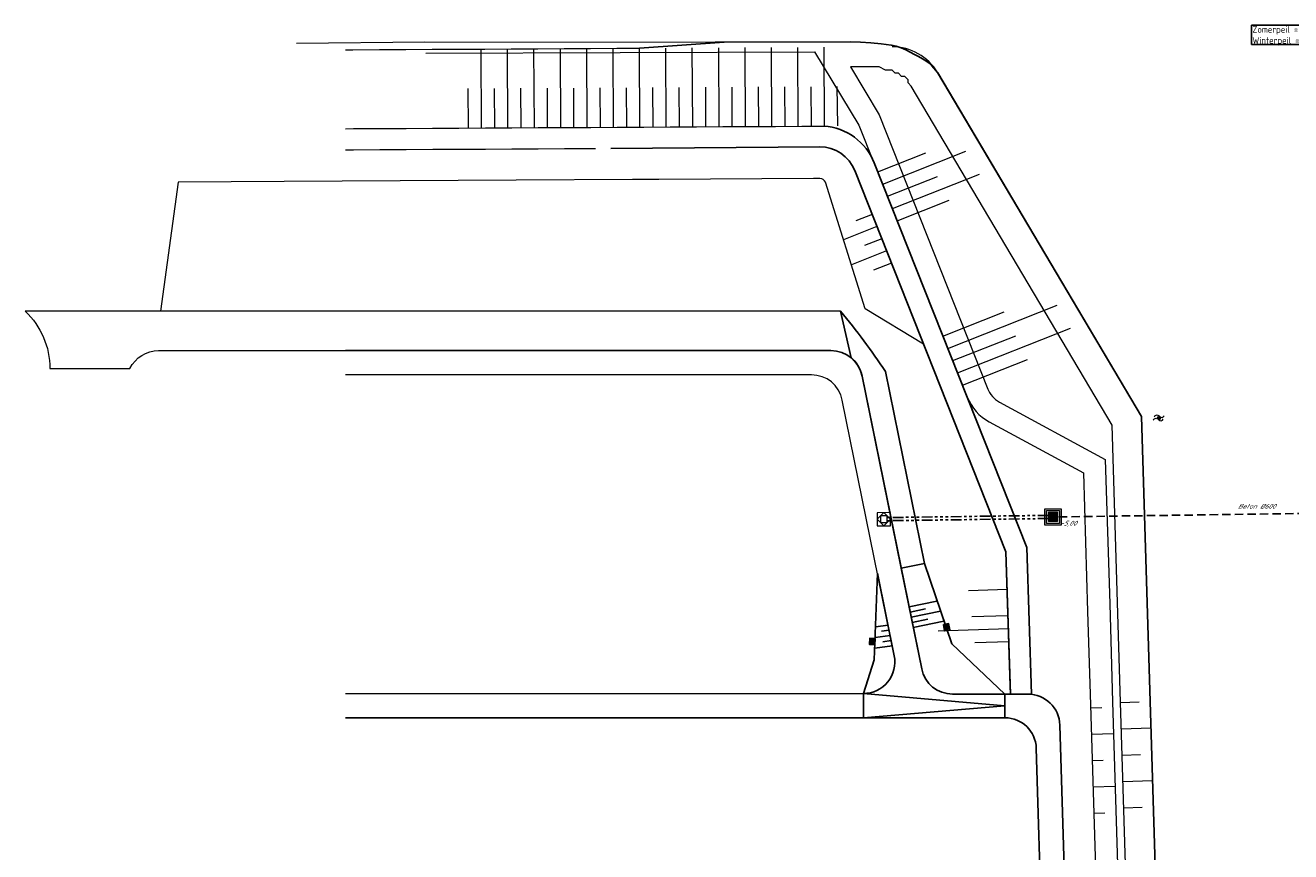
# Model space of a CAD drawing. Header units: metres. Extents: x 239845 to 242720, y 580286 to 584200.
# Tile 57 of 113: x 239869 to 240109, y 583801 to 583957. Entities that reach past the tile are written whole.
import ezdxf

# ---------------------------------------------------------------- set-up
doc = ezdxf.new("R2010")
doc.units = ezdxf.units.M
doc.linetypes.add('gem riolering', pattern=[5.5, 2, -0.5, 0.5, -0.5, 0.5, -0.5, 0.5, -0.5])
doc.linetypes.add('HIDDEN', pattern=[9.525, 6.35, -3.175])
for name, color, linetype, lineweight in [('06 Bestaand - wiepen', 6, 'MUUR', 30), ('B-WE-RI-HWA_RIOOLPUT_INSPECTIEPUT_BETON-G', 251, 'Continuous', 18), ('B-WE-RI-HWA_RIOOLPUT_INSPECTIEPUT_BETON-G @ 0.2', 251, 'Continuous', 18), ('B-WE-RI-HWA_RIOOLPUT_INSPECTIEPUT_BETON-G @ 0.5', 251, 'Continuous', 18), ('B-WE-WH-DUIKER-G', 251, 'HIDDEN', 25), ('WG-alg-arcering red', 1, 'Continuous', 0), ('X-XX-AL-WATERPEIL-T25', 7, 'Continuous', 25)]:
    doc.layers.add(name, color=color, linetype=linetype, lineweight=lineweight)
for name, color, linetype, lineweight, true_color in [('08 DO Civiel - riolering DWA putten', 9, 'Continuous', 0, 0x808080), ('B-WE-OG-TOPOGRAFIE-S', 9, 'Continuous', 9, 0x808080), ('B-WE-OG-TOPOGRAFIE-S @ 0.2', 9, 'Continuous', 9, 0x808080), ('B-WE-OG-TOPOGRAFIE-S @ 0.5', 9, 'Continuous', 9, 0x808080), ('GBKN', 9, 'Continuous', 0, 0x808080), ('Meerstad  taludlijn-arcering', 9, 'Continuous', 0, 0x808080), ('X-XX-AL-T18-BOB', 9, 'Continuous', 18, 0x808080)]:
    doc.layers.add(name, color=color, linetype=linetype, lineweight=lineweight, true_color=true_color)
for name, color, linetype in [('Meerstad  taludlijn-bodem', 8, 'Continuous'), ('Meerstad  taludlijn-kruin', 8, 'Continuous'), ('WG-bs-ri-duiker', 252, 'gem riolering'), ('WG-nw-vh-materiaalscheiding', 7, 'Continuous'), ('WG-nw-wh-straatkolk', 7, 'Continuous')]:
    doc.layers.add(name, color=color, linetype=linetype)
doc.styles.add('NLCS-ISO-ANNOTATIVE-T25', font='NLCS-ISO.ttf', dxfattribs={"height": 2.5})
doc.styles.add('NLCS-ISO-ANNOTATIVE-T25-BOB', font='NLCS-ISO.ttf', dxfattribs={"oblique": 30, "height": 2.5})
doc.linetypes.add('MUUR', pattern='A,8,-1,[206,StagLIN,S=0,R=0,X=0,Y=0],-1', length=10)

# ---------------------------------------------------------------- blocks, each defined once
blk = doc.blocks.new('SOG-TOPOGRAFIE_WATER-SO')
at = {"flags": 128}
for points in [[(-1.91, 0.46), (-1.82, 0.6, -0.538831), (0.18, 0.63, 0.605168), (1.86, 0.83, -4.035705)], [(-2.28, -0.81), (-2.19, -0.67, -0.538831), (-0.18, -0.63, 0.605168), (1.49, -0.44, -4.035705)]]:
    blk.add_lwpolyline(points, format="xyb", dxfattribs=at)
blk = doc.blocks.new('*U57')
at = {"layer": 'B-WE-OG-TOPOGRAFIE-S @ 0.2', "xscale": 0.2, "yscale": 0.2, "zscale": 0.2}
blk.add_blockref('SOG-TOPOGRAFIE_WATER-SO', (240084.14, 583882.8), dxfattribs=at)
at = {"layer": 'B-WE-OG-TOPOGRAFIE-S @ 0.5', "xscale": 0.5, "yscale": 0.5, "zscale": 0.5}
blk.add_blockref('SOG-TOPOGRAFIE_WATER-SO', (240084.14, 583882.8), dxfattribs=at)
blk = doc.blocks.new('B-SRI-PUT_1000x1000-SO')
at = {"lineweight": 0}
h = blk.add_hatch(dxfattribs=at)
h.set_pattern_fill('ANSI31', color=256, scale=0.125, angle=90)
edge = h.paths.add_edge_path()
edge.add_arc((0, 0), 1.75, 45, 180)
edge.add_arc((0, 0), 1.75, 180, 225)
edge.add_arc((0, 0), 1.75, 225, 405)
blk.add_lwpolyline([(3.1, 3.1), (3.1, -3.1), (-3.1, -3.1), (-3.1, 3.1)], close=True)
for points in [[(2.5, 2.5), (2.5, -2.5), (-2.5, -2.5), (-2.5, 2.5)], [(1.75, 1.75), (1.75, -1.75), (-1.75, -1.75), (-1.75, 1.75)]]:
    blk.add_lwpolyline(points, close=True, dxfattribs=at)
blk.add_circle((0, 0), 1.75, dxfattribs=at)
blk = doc.blocks.new('*U157')
at = {"layer": 'B-WE-RI-HWA_RIOOLPUT_INSPECTIEPUT_BETON-G @ 0.2', "xscale": 0.2, "yscale": 0.2, "zscale": 0.2}
blk.add_blockref('B-SRI-PUT_1000x1000-SO', (240064.01, 583864.05), dxfattribs=at)
at = {"layer": 'B-WE-RI-HWA_RIOOLPUT_INSPECTIEPUT_BETON-G @ 0.5', "xscale": 0.5, "yscale": 0.5, "zscale": 0.5}
blk.add_blockref('B-SRI-PUT_1000x1000-SO', (240064.01, 583864.05), dxfattribs=at)
blk = doc.blocks.new('BRM Kolk-flat-2-flat-1')
at = {"layer": 'WG-nw-wh-straatkolk', "color": 7}
for p, q in [((-0.37, 0.33), (0.21, 0.45)), ((-0.21, -0.45), (-0.37, 0.33)), ((0.21, 0.45), (0.37, -0.33)), ((0.37, -0.33), (-0.21, -0.45))]:
    blk.add_line(p, q, dxfattribs=at)
blk.add_lwpolyline([(-0.61, 0.49), (0.37, 0.69), (0.61, -0.49), (-0.37, -0.69)], close=True, dxfattribs=at)
blk.add_solid([(-0.37, 0.33), (0.21, 0.45), (-0.21, -0.45), (0.37, -0.33)], dxfattribs=at)
blk = doc.blocks.new('BRM Kolk-flat-1-flat-1')
at = {"layer": 'WG-nw-wh-straatkolk', "color": 7}
for p, q in [((-0.28, 0.41), (-0.31, -0.39)), ((0.31, 0.39), (-0.28, 0.41)), ((0.28, -0.41), (0.31, 0.39)), ((-0.31, -0.39), (0.28, -0.41))]:
    blk.add_line(p, q, dxfattribs=at)
blk.add_lwpolyline([(0.52, 0.58), (-0.48, 0.62), (-0.52, -0.58), (0.48, -0.62)], close=True, dxfattribs=at)
blk.add_solid([(0.31, 0.39), (-0.28, 0.41), (0.28, -0.41), (-0.31, -0.39)], dxfattribs=at)

msp = doc.modelspace()

# ---------------------------------------------------------------- linework, layer by layer
at = {"layer": '08 DO Civiel - riolering DWA putten'}
for p, q in [((240033.19, 583864.88), (240030.69, 583864.85)), ((240030.69, 583864.85), (240030.72, 583862.35)), ((240031.94, 583864.87), (240030.71, 583863.6)), ((240030.71, 583863.6), (240031.97, 583862.37)), ((240032.57, 583864.25), (240031.32, 583864.23)), ((240031.32, 583864.23), (240031.34, 583862.98)), ((240031.34, 583862.98), (240032.59, 583863)), ((240033.21, 583863.63), (240031.94, 583864.87)), ((240031.97, 583862.37), (240033.21, 583863.63)), ((240032.59, 583863), (240032.57, 583864.25)), ((240033.22, 583862.38), (240033.19, 583864.88)), ((240030.72, 583862.35), (240033.22, 583862.38))]:
    msp.add_line(p, q, dxfattribs=at)
at = {"layer": 'GBKN'}
for p, q in [((239955.74, 583937.8), (239955.66, 583952.76)), ((239960.74, 583937.83), (239960.66, 583952.79)), ((239965.74, 583937.85), (239965.66, 583952.81)), ((239970.74, 583937.88), (239970.66, 583952.84)), ((239975.74, 583937.91), (239975.66, 583952.87)), ((239980.74, 583937.93), (239980.66, 583952.89)), ((239985.74, 583937.96), (239985.66, 583952.92)), ((239990.74, 583937.99), (239990.66, 583952.95)), ((239995.74, 583938.01), (239995.66, 583952.97)), ((240000.74, 583938.04), (240000.66, 583953)), ((240005.74, 583938.07), (240005.66, 583953.03)), ((240042.16, 583948.27), (240080.76, 583883.09)), ((240042.16, 583948.27), (240080.76, 583883.09)), ((239953.24, 583937.79), (239953.2, 583945.27)), ((239958.24, 583937.81), (239958.2, 583945.29)), ((239963.24, 583937.84), (239963.2, 583945.32)), ((239968.24, 583937.87), (239968.2, 583945.35)), ((239973.24, 583937.89), (239973.2, 583945.37)), ((239978.24, 583937.92), (239978.2, 583945.4)), ((239983.24, 583937.95), (239983.2, 583945.43)), ((239988.24, 583937.97), (239988.2, 583945.45)), ((239993.24, 583938), (239993.2, 583945.48)), ((239998.24, 583938.03), (239998.2, 583945.51)), ((240003.24, 583938.05), (240003.2, 583945.53))]:
    msp.add_line(p, q, dxfattribs=at)
at = {"layer": 'GBKN', "flags": 128}
for points in [[(239920.66, 583953.89), (239944.98, 583954.11)], [(239944.98, 583954.11), (239944.98, 583954.1)], [(239944.98, 583954.1), (240000, 583954.09)], [(240018.06, 583954.09), (240000, 583954.09)], [(239929.96, 583952.62), (239931.37, 583952.63), (239936.37, 583952.66), (239941.37, 583952.68), (239946.37, 583952.71), (239951.37, 583952.74), (239956.37, 583952.76), (239961.37, 583952.79), (239966.37, 583952.82), (239971.37, 583952.84), (239976.37, 583952.87), (239981.37, 583952.9), (239985.66, 583952.92)], [(239929.96, 583937.66), (239931.45, 583937.67), (239936.45, 583937.7), (239941.45, 583937.72), (239946.45, 583937.75), (239951.45, 583937.78), (239956.45, 583937.8), (239961.45, 583937.83), (239966.45, 583937.86), (239971.45, 583937.88), (239976.45, 583937.91), (239981.45, 583937.94), (239986.45, 583937.96), (239991.45, 583937.99), (239996.45, 583938.02), (240001.45, 583938.04), (240006.45, 583938.07), (240011.45, 583938.1), (240016.45, 583938.12), (240020.6, 583938.14)], [(239929.96, 583933.66), (239931.47, 583933.67), (239936.47, 583933.7), (239941.47, 583933.72), (239946.47, 583933.75), (239951.47, 583933.78), (239956.47, 583933.8), (239961.47, 583933.83), (239966.47, 583933.86), (239971.47, 583933.88), (239976.47, 583933.91), (239977.29, 583933.91)], [(240023.77, 583903.03), (239894.88, 583903.03)]]:
    msp.add_lwpolyline(points, dxfattribs=at)
at = {"layer": 'GBKN'}
msp.add_lwpolyline([(239929.96, 583952.62), (239931.37, 583952.63), (239936.37, 583952.66), (239941.37, 583952.68), (239946.37, 583952.71), (239951.37, 583952.74), (239956.37, 583952.76), (239961.37, 583952.79), (239966.37, 583952.82), (239971.37, 583952.84), (239976.37, 583952.87), (239981.37, 583952.9), (239985.66, 583952.92)], dxfattribs=at)
msp.add_lwpolyline([(239929.96, 583952.62), (239931.37, 583952.63), (239936.37, 583952.66), (239941.37, 583952.68), (239946.37, 583952.71), (239951.37, 583952.74), (239956.37, 583952.76), (239961.37, 583952.79), (239966.37, 583952.82), (239971.37, 583952.84), (239976.37, 583952.87), (239981.37, 583952.9), (239985.66, 583952.92)], dxfattribs=at)
msp.add_arc((240033.56, 583943.17), 10, 30.6346, 90.3037, dxfattribs=at)
msp.add_arc((240033.56, 583943.17), 10, 30.6346, 90.3037, dxfattribs=at)
at = {"layer": 'Meerstad  taludlijn-arcering'}
for p, q in [((239955.74, 583937.8), (239955.66, 583952.76)), ((239960.74, 583937.83), (239960.66, 583952.79)), ((239965.74, 583937.85), (239965.66, 583952.81)), ((239970.74, 583937.88), (239970.66, 583952.84)), ((239975.74, 583937.91), (239975.66, 583952.87)), ((239980.74, 583937.93), (239980.66, 583952.89)), ((239985.74, 583937.96), (239985.66, 583952.92)), ((239990.74, 583937.99), (239990.66, 583952.95)), ((239995.74, 583938.01), (239995.66, 583952.97)), ((240000.74, 583938.04), (240000.66, 583953)), ((240005.74, 583938.07), (240005.66, 583953.03)), ((240010.74, 583938.09), (240010.66, 583953.05)), ((240015.74, 583938.12), (240015.66, 583953.08)), ((240020.74, 583938.15), (240020.66, 583953.1)), ((239953.24, 583937.79), (239953.2, 583945.27)), ((239958.24, 583937.81), (239958.2, 583945.29)), ((239963.24, 583937.84), (239963.2, 583945.32)), ((239968.24, 583937.87), (239968.2, 583945.35)), ((239973.24, 583937.89), (239973.2, 583945.37)), ((239978.24, 583937.92), (239978.2, 583945.4)), ((239983.24, 583937.95), (239983.2, 583945.43)), ((239988.24, 583937.97), (239988.2, 583945.45)), ((239993.24, 583938), (239993.2, 583945.48)), ((239998.24, 583938.03), (239998.2, 583945.51)), ((240003.24, 583938.05), (240003.2, 583945.53)), ((240008.24, 583938.08), (240008.2, 583945.56)), ((240013.24, 583938.11), (240013.2, 583945.59)), ((240018.24, 583938.13), (240018.2, 583945.61)), ((240023.24, 583938.17), (240023.12, 583945.65)), ((240071.14, 583827.88), (240073.24, 583827.94)), ((240076.81, 583828.88), (240080.31, 583828.98)), ((240071.29, 583822.88), (240075.49, 583823.01)), ((240076.96, 583823.88), (240082.56, 583824.05)), ((240071.44, 583817.88), (240073.54, 583817.95)), ((240077.11, 583818.88), (240080.61, 583818.99)), ((240071.59, 583812.89), (240075.79, 583813.01)), ((240077.26, 583813.88), (240082.86, 583814.05)), ((240071.75, 583807.89), (240073.84, 583807.96)), ((240077.42, 583808.89), (240080.91, 583809.01))]:
    msp.add_line(p, q, dxfattribs=at)
for points in [[(240030.82, 583929.49), (240039.92, 583933.09)], [(240031.74, 583927.16), (240047.48, 583933.4)], [(240032.66, 583924.84), (240042.13, 583928.59)], [(240033.58, 583922.52), (240050.06, 583929.04)], [(240034.5, 583920.19), (240044.34, 583924.09)], [(240029.75, 583921.41), (240026.66, 583920.19)], [(240030.66, 583919.1), (240024.33, 583916.6)], [(240031.57, 583916.8), (240028.32, 583915.51)], [(240032.49, 583914.5), (240025.82, 583911.86)], [(240033.4, 583912.19), (240029.98, 583910.84)], [(240044.08, 583896), (240064.78, 583904.2)], [(240043.16, 583898.33), (240054.73, 583902.91)], [(240045.92, 583891.35), (240067.35, 583899.84)], [(240045, 583893.68), (240056.94, 583898.41)], [(240046.84, 583889.03), (240059.15, 583893.9)], [(240055.31, 583850.28), (240048.03, 583850.04)], [(240055.47, 583845.32), (240048.61, 583845.1)], [(240055.55, 583842.85), (240042.24, 583842.42)], [(240055.63, 583840.37), (240049.19, 583840.16)]]:
    msp.add_lwpolyline(points, dxfattribs=at)
at = {"layer": 'Meerstad  taludlijn-kruin'}
for points in [[(240020.6, 583938.14, -0.28939), (240030.15, 583931.17), (240059.03, 583858.25), (240059.93, 583830.42)], [(240020.6, 583938.14, -0.28939), (240030.15, 583931.17), (240059.03, 583858.25), (240059.93, 583830.42)], [(239980.23, 583933.93), (240019.81, 583934.2, -0.309558), (240026.46, 583929.71), (240055.08, 583857.43), (240055.96, 583830.46)], [(239980.23, 583933.93), (240019.81, 583934.2, -0.309558), (240026.46, 583929.71), (240055.08, 583857.43), (240055.96, 583830.46)]]:
    msp.add_lwpolyline(points, format="xyb", dxfattribs=at)
at = {"layer": 'WG-alg-arcering red'}
msp.add_lwpolyline([(240020.88, 583927.5, 0.309115), (240019.85, 583928.2), (240018.66, 583928.19), (239989.32, 583928.02), (239984.32, 583928), (239962.32, 583927.87), (239940.32, 583927.75), (239918.32, 583927.62), (239898.27, 583927.51), (239894.88, 583903.03), (239869.28, 583903.03, -0.204861), (239873.94, 583892.19), (239889.11, 583892.21, -0.285114), (239894.53, 583895.58), (240021.93, 583895.58, -0.291651), (240027.42, 583892.08, -0.058893), (240027.86, 583890.73), (240039.14, 583835.22, 0.35667), (240044.97, 583830.46), (240055.96, 583830.46), (240055.91, 583832.01), (240055.08, 583857.43), (240039.5, 583896.79), (240028.45, 583903.53)], format="xyb", close=True, dxfattribs=at)
msp.add_lwpolyline([(239929.96, 583830.58), (240028.1, 583830.58, 0.474198), (240033.94, 583837.71), (240024.08, 583886.21, 0.35667), (240018.25, 583890.98), (240015.55, 583890.98), (239929.96, 583890.98)], format="xyb", dxfattribs=at)
at = {"layer": 'WG-bs-ri-duiker'}
for p, q in [((240063.15, 583864.35), (240032.57, 583863.93)), ((240063.16, 583863.75), (240032.58, 583863.33))]:
    msp.add_line(p, q, dxfattribs=at)
at = {"layer": 'WG-nw-vh-materiaalscheiding'}
for points in [[(240032.25, 583891.61, 0.027833), (240023.77, 583903.03), (240025.76, 583894.21, -0.172998), (240027.86, 583890.73), (240035.26, 583854.31), (240039.64, 583855.2)], [(240030.75, 583853.39), (240030.14, 583836.94), (240028.1, 583830.58, 0.474198), (240033.94, 583837.71)], [(240039.64, 583855.2), (240035.26, 583854.31), (240039.14, 583835.22, 0.35667), (240044.97, 583830.46), (240054.89, 583830.46), (240044.86, 583839.96)]]:
    msp.add_lwpolyline(points, format="xyb", close=True, dxfattribs=at)
for points in [[(240036.75, 583846.98), (240042.03, 583848.11)], [(240036.95, 583846), (240039.87, 583846.62)], [(240037.15, 583845.02), (240042.69, 583846.2)], [(240037.34, 583844.04), (240040.28, 583844.67)], [(240037.54, 583843.06), (240043.35, 583844.3)], [(240030.3, 583841.21), (240033.15, 583841.58)], [(240030.37, 583843.24), (240032.75, 583843.55)], [(240031.5, 583842.38), (240032.95, 583842.57)], [(240030.22, 583839.19), (240033.55, 583839.62)], [(240031.76, 583840.39), (240033.35, 583840.6)], [(240054.89, 583825.98), (240054.89, 583830.46)]]:
    msp.add_lwpolyline(points, dxfattribs=at)
msp.add_lwpolyline([(240054.89, 583828.22), (240028.1, 583830.58), (240028.1, 583825.98)], close=True, dxfattribs=at)
msp.add_lwpolyline([(239929.96, 583825.98), (240054.89, 583825.98, -0.40539), (240060.84, 583820.21), (240061.9, 583785.06), (240062.5, 583765.33, -0.404832), (240061.58, 583764.38), (240061.58, 583764.33)], format="xyb", dxfattribs=at)

# ---------------------------------------------------------------- block references
at = {"layer": '06 Bestaand - wiepen'}
for name, p in [('BRM Kolk-flat-2-flat-1', (240043.85, 583843.14)), ('BRM Kolk-flat-1-flat-1', (240029.77, 583840.43))]:
    msp.add_blockref(name, p, dxfattribs=at)
at = {"layer": 'B-WE-OG-TOPOGRAFIE-S'}
msp.add_blockref('*U57', (0, 0), dxfattribs=at)

# ---------------------------------------------------------------- texts
at = {"layer": 'X-XX-AL-T18-BOB', "ltscale": 0.5, "char_height": 0.9, "attachment_point": 5, "style": 'NLCS-ISO-ANNOTATIVE-T25-BOB', "bg_fill": 3, "box_fill_scale": 1, "bg_fill_color": 256, "bg_fill_transparency": 0}
for s, insert, width in [('Beton %%C600', (240102.59, 583866.07), 9.732), ('-5,00', (240066.89, 583862.76), 3.2321)]:
    msp.add_mtext(s, dxfattribs=dict(at, insert=insert, width=width))
at = {"layer": 'X-XX-AL-WATERPEIL-T25', "insert": (240101.79, 583957.1), "char_height": 1.25, "width": 14.5839, "attachment_point": 1, "style": 'NLCS-ISO-ANNOTATIVE-T25', "bg_fill": 19, "box_fill_scale": 1.125, "bg_fill_color": 256, "bg_fill_transparency": 0}
msp.add_mtext('Zomerpeil = -1,02\\PWinterpeil = -1,22', dxfattribs=at)

# ---------------------------------------------------------------- next in the draw order: linework, layer by layer
at = {"layer": 'B-WE-WH-DUIKER-G', "ltscale": 0.25}
msp.add_line((240164.33, 583865.43), (240064.87, 583864.06), dxfattribs=at)
at = {"layer": 'GBKN', "flags": 128}
for points in [[(239985.66, 583952.92), (240001.72, 583954.09), (240025.57, 583954.1), (240025.57, 583954.1), (240027.53, 583954.06), (240029.48, 583953.95), (240031.43, 583953.76), (240033.36, 583953.49), (240033.38, 583953.49), (240033.38, 583953.49), (240033.38, 583953.49), (240034.31, 583953.27), (240035.23, 583952.99), (240036.12, 583952.62), (240036.97, 583952.19), (240037.78, 583951.75), (240038.55, 583951.34), (240039.27, 583950.91), (240039.94, 583950.51), (240040.54, 583950.05), (240041.08, 583949.55), (240042.15, 583948.3), (240042.15, 583948.3), (240080.76, 583883.09), (240080.76, 583883.09), (240080.76, 583883.09), (240080.76, 583883.09), (240084.87, 583748.06)], [(240079.3, 583747.12), (240076.81, 583828.91), (240075.21, 583881.47), (240037.15, 583945.74), (240036.55, 583946.34), (240036.55, 583946.95), (240035.94, 583947.56), (240035.33, 583947.56), (240034.73, 583948.16), (240034.12, 583948.16), (240033.52, 583948.77), (240032.3, 583948.77), (240031.09, 583949.37), (240029.28, 583949.37), (240027.46, 583949.37), (240025.64, 583949.37), (240031.09, 583940.29), (240051.68, 583888.3), (240051.99, 583887.65), (240052.23, 583887.28), (240052.56, 583886.86), (240053.14, 583886.31), (240053.9, 583885.81), (240073.91, 583874.96), (240074.75, 583847.59), (240075.31, 583829.01), (240077.8, 583746.86)]]:
    msp.add_lwpolyline(points, dxfattribs=at)
msp.add_lwpolyline([(239945.15, 583951.98), (240018.81, 583952.24), (240027.21, 583938.35), (240047.77, 583886.76, 0.178176), (240051.91, 583882.11), (240069.78, 583872.42), (240069.78, 583872.42), (240070.58, 583846.14), (240071.06, 583830.45), (240073.62, 583746.16), (240073.62, 583746.16), (240077.42, 583734.11)], format="xyb", dxfattribs=at)
at = {"layer": 'Meerstad  taludlijn-bodem', "flags": 128}
msp.add_lwpolyline([(239985.66, 583952.92), (240001.72, 583954.09), (240025.57, 583954.1), (240027.53, 583954.06), (240029.48, 583953.95), (240031.43, 583953.76), (240033.36, 583953.49), (240033.38, 583953.49), (240034.31, 583953.27), (240035.23, 583952.99), (240036.12, 583952.62), (240036.97, 583952.19), (240037.78, 583951.75), (240038.55, 583951.34), (240039.27, 583950.91), (240039.94, 583950.51), (240040.54, 583950.05), (240041.08, 583949.55), (240042.15, 583948.3), (240080.76, 583883.09), (240084.87, 583748.06), (240093.3, 583721.3), (240093.23, 583717.35)], dxfattribs=at)
at = {"layer": 'WG-nw-vh-materiaalscheiding'}
msp.add_lwpolyline([(240067.13, 583764.5), (240065.31, 583824.59, 0.40539), (240059.26, 583830.46), (240044.97, 583830.46, -0.35667), (240039.14, 583835.22), (240027.86, 583890.73, 0.35667), (240021.93, 583895.58), (239929.96, 583895.58)], format="xyb", dxfattribs=at)

# ---------------------------------------------------------------- next in the draw order: block references
at = {"layer": 'B-WE-RI-HWA_RIOOLPUT_INSPECTIEPUT_BETON-G'}
msp.add_blockref('*U157', (0, 0), dxfattribs=at)

doc.saveas('drawing.dxf')
